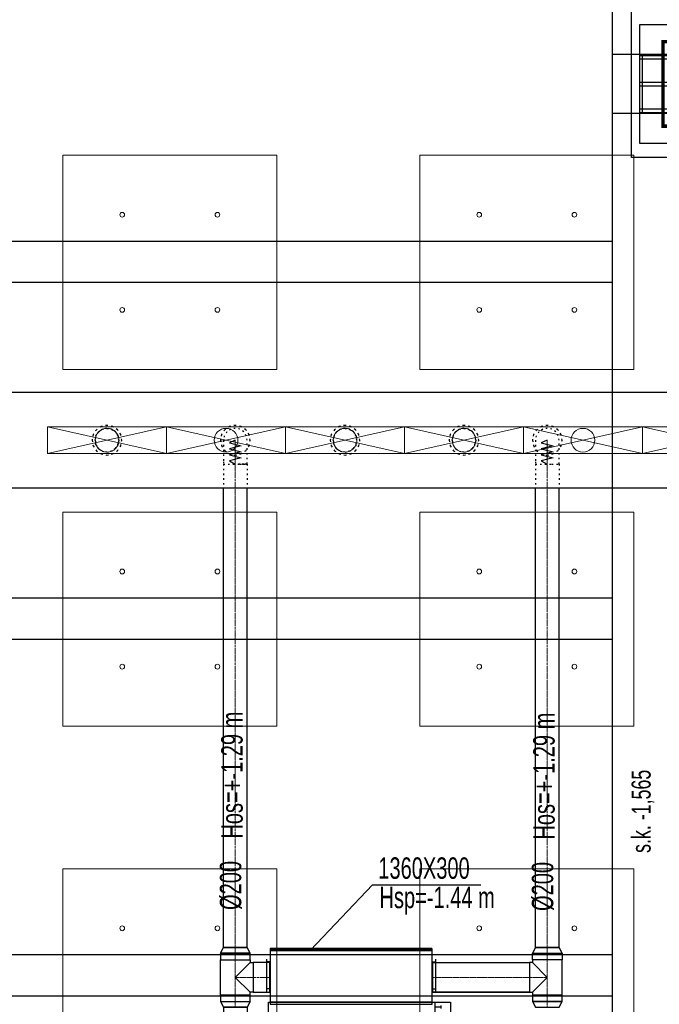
# Model space of a CAD drawing. Header units: centimetres. Extents: x -228435 to 46820, y -89367 to 152985.
# Tile 58 of 252: x -40302 to -34926, y 45261 to 53540. Entities that reach past the tile are written whole.
import ezdxf

# ---------------------------------------------------------------- set-up
doc = ezdxf.new("R2010")
doc.units = ezdxf.units.CM
doc.header["$LTSCALE"] = 50
doc.header["$PDMODE"] = 35
doc.header["$PDSIZE"] = 0.1
for name, pattern in [('CADVENT_CENTERLINE', [9.9, 7.4, -1, 0.5, -1]), ('CADVENT_HIDDEN', [0.8, 0.25, -0.55]), ('Kondygnacja  -0_5$0$HIDDEN', [9.525, 6.35, -3.175]), ('Kondygnacja  -0_5$0$HIDDEN2', [4.7625, 3.175, -1.5875]), ('Osie rzutów$0$DASHDOT2', [12.7, 6.35, -3.175, 0, -3.175])]:
    doc.linetypes.add(name, pattern=pattern)
doc.layers.get('0').update_dxf_attribs({"color": 8})
doc.layers.get('DEFPOINTS').update_dxf_attribs({"color": 8})
for name, color, linetype in [('01-103-Went PP_poziom-0_5$0$L_Nawiew', 3, 'Continuous'), ('bgde-nawiewEXP', 1, 'Continuous'), ('bgde-nawiewHIDDEN', 1, 'Continuous'), ('bgde-tekst', 7, 'Continuous'), ('bgde-wywiewSOL', 5, 'Continuous'), ('Kondygnacja  -0_5$0$ARCH_KONSTR_POWYŻEJ RZUTU', 8, 'Kondygnacja  -0_5$0$HIDDEN'), ('Kondygnacja  -0_5$0$ARCH_KONSTR_POWYŻEJ RZUTU_IST', 8, 'Kondygnacja  -0_5$0$HIDDEN2'), ('Kondygnacja  -0_5$0$ARCH_KONSTRUKCJA_NIEWIDOCZNA', 8, 'Continuous'), ('Kondygnacja  -0_5$0$ARCH_OKŁADZINA', 8, 'Continuous'), ('Kondygnacja  -0_5$0$ARCH_SŁUPY', 8, 'Continuous'), ('Osie rzutów$0$ARCH_INFO_OSIE_IST', 8, 'Osie rzutów$0$DASHDOT2'), ('Osie rzutów$0$ARCH_INFO_OSIE_OPISY_IST', 8, 'Continuous')]:
    doc.layers.add(name, color=color, linetype=linetype)
for name, color, linetype, lineweight in [('bgde-nawiewCEN', 7, 'Continuous', 13), ('bgde_nawiewnik', 11, 'Continuous', 5), ('Kondygnacja  -0_5$0$ARCH_INFO_WYMIARY', 8, 'Continuous', 9), ('SU Lampy kwadratowe  -05$0$ARCH_SUFITY_PODWIESZANE', 8, 'Continuous', 9)]:
    doc.layers.add(name, color=color, linetype=linetype, lineweight=lineweight)
doc.styles.add('Kondygnacja  -0_5$0$BIKTS', font='bikromsw.shx', dxfattribs={"width": 0.8})
doc.styles.add('Kondygnacja  -0_5$0$Romans', font='Romans.shx', dxfattribs={"width": 0.7})
doc.dimstyles.new('Kondygnacja  -0_5$0$Wymiary 1-100', dxfattribs={"dimtxt": 12, "dimasz": 10, "dimexe": 5, "dimexo": 0, "dimgap": 4, "dimtad": 1, "dimrnd": 0.5, "dimzin": 12, "dimdsep": 46, "dimtxsty": 'Kondygnacja  -0_5$0$Romans', "dimblk": 'Kondygnacja  -0_5$0$_Oblique', "dimcen": 10, "dimdle": 10, "dimclrt": 55, "dimazin": 0, "dimtfac": 1, "dimtmove": 1, "dimatfit": 3, "dimfxl": 0, "dimtolj": 1, "dimtzin": 0, "dimarcsym": 0})
pattern_1 = [(45, (-1133.3117, -3177.9858), (-0.6735192, 0.6735192), [])]

# ---------------------------------------------------------------- blocks, each defined once
blk = doc.blocks.new('Osie rzutów')
at = {"layer": 'Osie rzutów$0$ARCH_INFO_OSIE_IST', "ltscale": 10}
for p, q in [((4436.04, 9800), (15156.54, 9800)), ((4436.04, 9200), (15156.54, 9200))]:
    blk.add_line(p, q, dxfattribs=at)
blk = doc.blocks.new('SU Lampy kwadratowe  -05$0$moduł sufitu')
at = {"layer": 'SU Lampy kwadratowe  -05$0$ARCH_SUFITY_PODWIESZANE'}
for points in [[(60, -60), (240, -60), (240, -240), (60, -240)], [(360, -60), (540, -60), (540, -240), (360, -240)], [(60, -360), (240, -360), (240, -540), (60, -540)], [(360, -360), (540, -360), (540, -540), (360, -540)]]:
    blk.add_lwpolyline(points, close=True, dxfattribs=at)
for centre in [(110, -110), (190, -110), (410, -110), (490, -110), (110, -190), (190, -190), (410, -190), (490, -190), (110, -410), (190, -410), (410, -410), (490, -410), (110, -490), (190, -490), (410, -490), (490, -490)]:
    blk.add_circle(centre, 2, dxfattribs=at)
blk = doc.blocks.new('SU Lampy kwadratowe  -05')
at = {"layer": 'SU Lampy kwadratowe  -05$0$ARCH_SUFITY_PODWIESZANE'}
for p in [(8060, 9800), (8060, 9200)]:
    blk.add_blockref('SU Lampy kwadratowe  -05$0$moduł sufitu', p, dxfattribs=at)
blk = doc.blocks.new('Kondygnacja  -0_5$0$_Oblique')
at = {"color": 0, "linetype": 'ByBlock', "lineweight": -2}
blk.add_line((-0.5, -0.5), (0.5, 0.5), dxfattribs=at)
blk = doc.blocks.new('*D147')
at = {"layer": 'DEFPOINTS', "color": 0}
for p in [(5845, 52950), (6165.9, 52950), (-62690, 50660)]:
    blk.add_point(p, dxfattribs=at)
at = {"layer": 'Kondygnacja  -0_5$0$ARCH_INFO_WYMIARY', "color": 0, "lineweight": -2}
for p, q in [((6157.9, 52950), (6170.9, 52950)), ((6165.9, 50650), (6165.9, 52960)), ((6157.9, 50660), (6170.9, 50660))]:
    blk.add_line(p, q, dxfattribs=at)
at = {"layer": 'Kondygnacja  -0_5$0$ARCH_INFO_WYMIARY', "color": 0, "lineweight": -2, "xscale": 10, "yscale": 10, "zscale": 10}
for p, rotation in [((6165.9, 52950), 90), ((6165.9, 50660), 270)]:
    blk.add_blockref('Kondygnacja  -0_5$0$_Oblique', p, dxfattribs=dict(at, rotation=rotation))
at = {"layer": 'Kondygnacja  -0_5$0$ARCH_INFO_WYMIARY', "color": 55, "insert": (6155.9, 51805), "char_height": 12, "attachment_point": 5, "rotation": 90, "style": 'Kondygnacja  -0_5$0$Romans'}
blk.add_mtext('\\A1;2290', dxfattribs=at)
blk = doc.blocks.new('*D148')
at = {"layer": 'DEFPOINTS', "color": 0}
for p in [(-59190, 47690), (5862.4, 47690), (6190, 43700)]:
    blk.add_point(p, dxfattribs=at)
at = {"layer": 'Kondygnacja  -0_5$0$ARCH_INFO_WYMIARY', "color": 0, "lineweight": -2}
for p, q in [((5854.4, 47690), (5867.4, 47690)), ((5862.4, 43690), (5862.4, 47700)), ((5870.4, 43700), (5857.4, 43700))]:
    blk.add_line(p, q, dxfattribs=at)
at = {"layer": 'Kondygnacja  -0_5$0$ARCH_INFO_WYMIARY', "color": 0, "lineweight": -2, "xscale": 10, "yscale": 10, "zscale": 10}
for p, rotation in [((5862.4, 47690), 90), ((5862.4, 43700), 270)]:
    blk.add_blockref('Kondygnacja  -0_5$0$_Oblique', p, dxfattribs=dict(at, rotation=rotation))
at = {"layer": 'Kondygnacja  -0_5$0$ARCH_INFO_WYMIARY', "color": 55, "insert": (5852.4, 45695), "char_height": 12, "attachment_point": 5, "rotation": 90, "style": 'Kondygnacja  -0_5$0$Romans'}
blk.add_mtext('\\A1;3990', dxfattribs=at)
blk = doc.blocks.new('Kondygnacja  -0_5$0$słup_kwadrat')
at = {"layer": 'Kondygnacja  -0_5$0$ARCH_SŁUPY', "lineweight": 40}
h = blk.add_hatch(dxfattribs=at)
h.set_pattern_fill('ANSI31', color=256, scale=0.3, style=0)
h.set_pattern_definition(pattern_1)
h.paths.add_polyline_path([(36, 34), (39, 34), (39, 84), (36, 84)])
h = blk.add_hatch(dxfattribs=at)
h.set_pattern_fill('ANSI31', color=256, scale=0.3, style=0)
h.set_pattern_definition(pattern_1)
h.paths.add_polyline_path([(89, 80), (89, 83), (39, 83), (39, 80)])
h = blk.add_hatch(dxfattribs=at)
h.set_pattern_fill('ANSI31', color=256, scale=0.3, style=0)
h.set_pattern_definition(pattern_1)
h.paths.add_polyline_path([(89, 34), (92, 34), (92, 84), (89, 84)])
h = blk.add_hatch(dxfattribs=at)
h.set_pattern_fill('ANSI31', color=256, scale=0.3, style=0)
h.set_pattern_definition(pattern_1)
h.paths.add_polyline_path([(89, 57.5), (89, 60.5), (39, 60.5), (39, 57.5)])
h = blk.add_hatch(dxfattribs=at)
h.set_pattern_fill('ANSI31', color=256, scale=0.3, style=0)
h.set_pattern_definition(pattern_1)
h.paths.add_polyline_path([(89, 35), (89, 38), (39, 38), (39, 35)])
at = {"layer": 'Kondygnacja  -0_5$0$ARCH_KONSTRUKCJA_NIEWIDOCZNA'}
blk.add_lwpolyline([(119, 109), (119, 9), (9, 9), (9, 109)], close=True, dxfattribs=at)
for points in [[(36, 109), (36, 84)], [(39, 109), (39, 84)], [(62.5, 109), (62.5, 83)], [(65.5, 109), (65.5, 83)], [(89, 109), (89, 84)], [(92, 109), (92, 84)], [(9, 83), (36, 83)], [(92, 83), (119, 83)], [(9, 80), (36, 80)], [(92, 80), (119, 80)], [(9, 60.5), (36, 60.5)], [(92, 60.5), (119, 60.5)], [(9, 57.5), (36, 57.5)], [(92, 57.5), (119, 57.5)], [(9, 38), (36, 38)], [(9, 35), (36, 35)], [(36, 34), (36, 9)], [(39, 34), (39, 9)], [(62.5, 35), (62.5, 9)], [(65.49, 35), (65.49, 9)], [(89, 34), (89, 9)], [(92, 38), (119, 38)], [(92, 35), (119, 35)], [(92, 34), (92, 9)]]:
    blk.add_lwpolyline(points, dxfattribs=at)
at = {"layer": 'Kondygnacja  -0_5$0$ARCH_OKŁADZINA'}
blk.add_lwpolyline([(2, 121), (126, 121), (126, -3), (2, -3)], close=True, dxfattribs=at)
at = {"layer": 'Kondygnacja  -0_5$0$ARCH_SŁUPY', "lineweight": 40}
for p, q in [((39, 60.5), (89, 60.5)), ((89, 57.5), (39, 57.5))]:
    blk.add_line(p, q, dxfattribs=at)
at = {"layer": 'Kondygnacja  -0_5$0$ARCH_SŁUPY', "lineweight": 50, "const_width": 3}
blk.add_lwpolyline([(28.5, 94.5), (99.5, 94.5), (99.5, 23.5), (28.5, 23.5)], close=True, dxfattribs=at)
at = {"layer": 'Kondygnacja  -0_5$0$ARCH_SŁUPY', "lineweight": 40}
for points in [[(36, 84), (39, 84), (39, 34), (36, 34)], [(89, 84), (92, 84), (92, 34), (89, 34)]]:
    blk.add_lwpolyline(points, close=True, dxfattribs=at)
for points in [[(89, 83), (39, 83)], [(39, 80), (89, 80)], [(89, 38), (39, 38)], [(39, 35), (89, 35)]]:
    blk.add_lwpolyline(points, dxfattribs=at)
blk = doc.blocks.new('Kondygnacja  -0_5$0$konstrukcja istniejąca -0.5')
at = {"layer": 'Kondygnacja  -0_5$0$ARCH_KONSTR_POWYŻEJ RZUTU_IST', "ltscale": 10}
for points in [[(8582, 9825), (8582, 10975)], [(8738, 9775), (8582, 9775), (8582, 9825), (8738, 9825), (8738, 9775)], [(8582, 8625), (8582, 9775)], [(7538, 9367.89), (8582, 9367.89)], [(8582, 9332.89), (7538, 9332.89)], [(7538, 9067.89), (8582, 9067.89)], [(8582, 9032.89), (7538, 9032.89)]]:
    blk.add_lwpolyline(points, dxfattribs=at)
at = {"layer": 'Kondygnacja  -0_5$0$ARCH_KONSTR_POWYŻEJ RZUTU_IST', "ltscale": 10, "elevation": 0}
for points in [[(8607, 9825), (8607, 9775)], [(7538, 9667.89), (8582, 9667.89)], [(8582, 9632.89), (7538, 9632.89)]]:
    blk.add_lwpolyline(points, dxfattribs=at)
at = {"layer": 'Kondygnacja  -0_5$0$ARCH_KONSTR_POWYŻEJ RZUTU_IST', "style": 'Kondygnacja  -0_5$0$BIKTS', "width": 0.7}
blk.add_text('s.k. -1,565', height=16, rotation=90, dxfattribs=at).set_placement((8614.08, 9153.39))
blk = doc.blocks.new('*a438')
at = {"layer": 'bgde-tekst'}
blk.add_line((0, 0), (911, 0), dxfattribs=at)
blk = doc.blocks.new('A$C5B3E7367')
at = {"layer": '01-103-Went PP_poziom-0_5$0$L_Nawiew'}
h = blk.add_hatch(color=256, dxfattribs=at)
h.paths.add_polyline_path([(215, 704), (215, 674), (331.7, 674), (331.7, 612.1), (445.9, 689), (331.7, 765.9), (331.7, 704)])
h.paths.add_polyline_path([(48.3, 704), (48.3, 674), (215, 674), (215, 704)])
for p, q in [((215, 1525), (165, 1525)), ((165, 1525), (165, 1505)), ((165, 1505), (215, 1505)), ((215, 1400), (215, 1530)), ((545, 1530), (215, 1530)), ((215, 1530), (215, 1515)), ((545, 1400), (545, 1530)), ((243.8, 1452), (268.8, 1452)), ((256.2, 1452), (256.2, 1400)), ((326.2, 1452), (351.2, 1452)), ((338.8, 1452), (338.8, 1400)), ((408.8, 1452), (433.8, 1452)), ((421.2, 1452), (421.2, 1400)), ((491.2, 1452), (516.2, 1452)), ((503.8, 1452), (503.8, 1400)), ((0, 1378), (215, 1378)), ((0, 0), (0, 1378)), ((545, 1400), (215, 1400)), ((215, 1400), (215, 1378)), ((215, 1378), (215, 0)), ((545, 0), (545, 1400)), ((445.9, 689), (331.7, 765.9)), ((331.7, 704), (331.7, 765.9)), ((48.3, 704), (331.7, 704)), ((48.3, 704), (48.3, 674)), ((48.3, 674), (331.7, 674)), ((445.9, 689), (331.7, 612.1)), ((331.7, 612.1), (331.7, 674)), ((215, 0), (0, 0)), ((215, 0), (545, 0))]:
    blk.add_line(p, q, dxfattribs=at)
blk = doc.blocks.new('A$C53CA46B8')
at = {"layer": 'bgde-wywiewSOL'}
for p, q in [((112.9, 511.1), (-162.1, 511.1)), ((-137.1, 481.1), (-137.1, 511.1)), ((87.9, 481.1), (87.9, 511.1)), ((200.4, 481.1), (-249.6, 481.1)), ((-249.6, 481.1), (-249.6, -878.9)), ((200.4, 481.1), (200.4, -878.9)), ((200.4, -878.9), (-249.6, -878.9)), ((112.9, -908.9), (-162.1, -908.9)), ((-137.1, -878.9), (-137.1, -908.9)), ((87.9, -878.9), (87.9, -908.9))]:
    blk.add_line(p, q, dxfattribs=at)
at = {"layer": '01-103-Went PP_poziom-0_5$0$L_Nawiew'}
blk.add_blockref('A$C5B3E7367', (-794.6, -893.9), dxfattribs=at)
blk = doc.blocks.new('A$C066D7839')
at = {"layer": 'bgde_nawiewnik'}
for p, q in [((-50, -11.15), (-50, 11.15)), ((-50, 11.15), (50, 11.15)), ((-50, -11.15), (50, 11.15)), ((50, -11.15), (-50, 11.15)), ((50, 11.15), (50, -11.15)), ((50, -11.15), (-50, -11.15))]:
    blk.add_line(p, q, dxfattribs=at)
blk.add_circle((0, 0), 10, dxfattribs=at)

msp = doc.modelspace()

# ---------------------------------------------------------------- linework, layer by layer
at = {"layer": 'bgde-nawiewCEN', "linetype": 'CADVENT_CENTERLINE', "ltscale": 0.06}
for p, q in [((-38489.979, 50003.393), (-38489.979, 50003.868)), ((-38489.979, 50002.268), (-38489.979, 50003.393)), ((-38489.979, 50000.075), (-38489.979, 50002.268)), ((-38489.979, 49996.46), (-38489.979, 50000.075)), ((-38489.979, 49991.068), (-38489.979, 49996.46)), ((-38489.979, 49983.542), (-38489.979, 49991.068)), ((-38489.979, 49973.527), (-38489.979, 49983.542)), ((-38489.979, 49960.668), (-38489.979, 49973.527)), ((-38489.979, 49944.608), (-38489.979, 49960.668)), ((-38489.979, 49924.993), (-38489.979, 49944.608)), ((-38489.979, 49901.468), (-38489.979, 49924.993)), ((-35867.838, 50003.393), (-35867.838, 50003.868)), ((-35867.838, 50002.268), (-35867.838, 50003.393)), ((-35867.838, 50000.075), (-35867.838, 50002.268)), ((-35867.838, 49996.46), (-35867.838, 50000.075)), ((-35867.838, 49991.068), (-35867.838, 49996.46)), ((-35867.838, 49983.542), (-35867.838, 49991.068)), ((-35867.838, 49973.527), (-35867.838, 49983.542)), ((-35867.838, 49960.668), (-35867.838, 49973.527)), ((-35867.838, 49944.608), (-35867.838, 49960.668)), ((-35867.838, 49924.993), (-35867.838, 49944.608)), ((-35867.838, 49901.468), (-35867.838, 49924.993)), ((-38489.979, 49873.675), (-38489.979, 49901.468)), ((-38489.979, 49822.564), (-38489.979, 49873.675)), ((-35867.838, 49873.675), (-35867.838, 49901.468)), ((-35867.838, 49822.564), (-35867.838, 49873.675)), ((-38489.979, 49803.868), (-38489.979, 49822.564)), ((-38489.979, 45738.069), (-38489.979, 49803.868)), ((-35867.838, 49803.868), (-35867.838, 49822.564)), ((-35867.838, 45738.069), (-35867.838, 49803.868)), ((-38489.979, 45635.069), (-38489.979, 45738.069)), ((-35867.838, 45635.069), (-35867.838, 45738.069)), ((-38489.979, 45635.069), (-38489.979, 45487.069)), ((-35867.838, 45635.069), (-35867.838, 45487.069)), ((-38489.979, 45487.069), (-38489.979, 45339.069)), ((-38339.979, 45487.069), (-38489.979, 45487.069)), ((-38339.979, 45487.069), (-38199.979, 45487.069)), ((-38195.979, 45487.069), (-38199.979, 45487.069)), ((-36835.979, 45487.069), (-36831.979, 45487.069)), ((-36017.838, 45487.069), (-36831.979, 45487.069)), ((-36017.838, 45487.069), (-35867.838, 45487.069)), ((-35867.838, 45487.069), (-35867.838, 45339.069)), ((-38489.979, 45339.069), (-38489.979, 45236.069)), ((-35867.838, 45339.069), (-35867.838, 45236.069))]:
    msp.add_line(p, q, dxfattribs=at)
at = {"layer": 'bgde-nawiewEXP', "linetype": 'Continuous'}
for points in [[(-55706.071, 49603.941), (-19380.813, 49603.941), (-19380.813, 50403.941), (-19370.813, 50403.941), (-19370.813, 49603.941), (-19380.813, 49603.941), (-19380.813, 50403.941), (-55706.071, 50403.941)], [(-38195.979, 45712.069), (-36835.979, 45712.069), (-36835.979, 45722.069), (-38195.979, 45722.069)], [(-38195.979, 45262.069), (-36835.979, 45262.069), (-36835.979, 45712.069), (-38195.979, 45712.069)], [(-35992.838, 45689.912), (-35742.838, 45689.912), (-35767.838, 45738.069), (-35967.838, 45738.069)], [(-38614.979, 45635.07), (-38364.979, 45635.07), (-38364.979, 45689.912), (-38614.979, 45689.912)], [(-36017.838, 45362.069), (-35992.838, 45362.069), (-35992.838, 45339.069), (-35742.838, 45339.069), (-35742.838, 45635.07), (-35992.838, 45635.07), (-35992.838, 45689.912), (-35742.838, 45689.912), (-35742.838, 45635.069), (-35992.838, 45635.069), (-35992.838, 45612.069), (-36017.838, 45612.069), (-36017.838, 45371.585)], [(-38339.979, 45362.069), (-38199.979, 45362.069), (-38199.979, 45612.069), (-38339.979, 45612.069), (-38339.979, 45371.585)], [(-36831.979, 45362.069), (-36831.979, 45612.069), (-36017.838, 45612.069), (-36017.838, 45362.069)], [(-38614.979, 45284.227), (-38364.979, 45284.227), (-38364.979, 45339.069), (-38614.979, 45339.069)], [(-35992.838, 45284.227), (-35742.838, 45284.227), (-35742.838, 45339.069), (-35992.838, 45339.069)], [(-35992.838, 45284.226), (-35967.838, 45236.069), (-35767.838, 45236.069), (-35742.838, 45284.226), (-35983.323, 45284.226)]]:
    msp.add_lwpolyline(points, close=True, dxfattribs=at)
for points in [[(-38614.979, 45689.912), (-38364.979, 45689.912), (-38389.979, 45738.069), (-38389.979, 45738.07), (-38589.979, 45738.07), (-38589.979, 49603.941)], [(-38614.979, 45689.912), (-38589.979, 45738.069), (-38389.979, 45738.069), (-38389.979, 49603.941)], [(-35967.838, 45738.07), (-35767.838, 45738.07), (-35767.838, 49603.941)], [(-35967.838, 45738.07), (-35967.838, 49603.941)], [(-38614.979, 45339.069), (-38614.979, 45635.069), (-38364.979, 45635.069), (-38364.979, 45612.069)], [(-38614.979, 45339.069), (-38364.979, 45339.069), (-38364.979, 45362.069), (-38489.979, 45487.069), (-38364.979, 45612.069), (-38339.979, 45612.069), (-38339.979, 45362.069), (-38364.979, 45362.069)], [(-38199.979, 45362.069), (-38199.979, 45612.069), (-38195.979, 45612.069)], [(-36835.979, 45612.069), (-36831.979, 45612.069), (-36831.979, 45534.905)], [(-36831.979, 45534.905), (-36831.979, 45575.458)], [(-35992.838, 45362.069), (-35867.838, 45487.069), (-35992.838, 45612.069)], [(-36831.979, 45487.069), (-36831.979, 45534.905)], [(-36831.979, 45534.905), (-36831.979, 45487.069)], [(-36831.979, 45487.069), (-36831.979, 45439.234)], [(-36831.979, 45439.234), (-36831.979, 45487.069)], [(-36831.979, 45398.681), (-36831.979, 45439.234)], [(-36831.979, 45439.234), (-36831.979, 45398.681)], [(-36831.979, 45398.681), (-36831.979, 45371.585)], [(-36831.979, 45362.069), (-36831.979, 45398.681)], [(-38199.979, 45362.069), (-38195.979, 45362.069)], [(-36835.979, 45362.069), (-36831.979, 45362.069)], [(-36831.979, 45362.069), (-36835.979, 45362.069)], [(-36831.979, 45362.069), (-36017.838, 45362.069)], [(-38614.979, 45284.226), (-38589.979, 45236.069), (-38589.979, 44403.774)], [(-38614.979, 45284.226), (-38364.979, 45284.226), (-38389.979, 45236.069), (-38389.979, 45236.069), (-38589.979, 45236.069), (-38589.979, 45236.069), (-38389.979, 45236.069), (-38389.979, 44403.774)]]:
    msp.add_lwpolyline(points, dxfattribs=at)
at = {"layer": 'bgde-nawiewHIDDEN', "linetype": 'CADVENT_HIDDEN'}
for points in [[(-39693.709, 50003.868), (-39684.194, 49956.032), (-39657.097, 49915.479), (-39616.544, 49888.383), (-39568.709, 49878.868), (-39520.873, 49888.383), (-39480.321, 49915.479), (-39453.224, 49956.032), (-39443.709, 50003.868), (-39453.224, 50051.703), (-39480.321, 50092.256), (-39520.873, 50119.352), (-39568.709, 50128.868), (-39616.544, 50119.352), (-39657.097, 50092.256), (-39684.194, 50051.703)], [(-39693.709, 50003.868), (-39684.194, 49956.032), (-39657.097, 49915.479), (-39616.544, 49888.383), (-39568.709, 49878.868), (-39520.873, 49888.383), (-39480.321, 49915.479), (-39453.224, 49956.032), (-39443.709, 50003.868), (-39453.224, 50051.703), (-39480.321, 50092.256), (-39520.873, 50119.352), (-39568.709, 50128.868), (-39616.544, 50119.352), (-39657.097, 50092.256), (-39684.194, 50051.703)], [(-39668.709, 50003.868), (-39661.097, 49965.599), (-39639.42, 49933.157), (-39606.977, 49911.48), (-39568.709, 49903.868), (-39530.441, 49911.48), (-39497.998, 49933.157), (-39476.321, 49965.599), (-39468.709, 50003.868), (-39476.321, 50042.136), (-39497.998, 50074.578), (-39530.441, 50096.255), (-39568.709, 50103.868), (-39606.977, 50096.255), (-39639.42, 50074.578), (-39661.097, 50042.136)], [(-39668.709, 50003.868), (-39661.097, 50042.136), (-39639.42, 50074.578), (-39606.977, 50096.255), (-39568.709, 50103.868), (-39530.441, 50096.255), (-39497.998, 50074.578), (-39476.321, 50042.136), (-39468.709, 50003.868), (-39476.321, 49965.599), (-39497.998, 49933.157), (-39530.441, 49911.48), (-39568.709, 49903.868), (-39606.977, 49911.48), (-39639.42, 49933.157), (-39661.097, 49965.599)], [(-38614.979, 50003.868), (-38605.464, 49956.032), (-38578.368, 49915.479), (-38537.815, 49888.383), (-38489.979, 49878.868), (-38442.144, 49888.383), (-38401.591, 49915.479), (-38374.494, 49956.032), (-38364.979, 50003.868), (-38374.494, 50051.703), (-38401.591, 50092.256), (-38442.144, 50119.352), (-38489.979, 50128.868), (-38537.815, 50119.352), (-38578.368, 50092.256), (-38605.464, 50051.703)], [(-38614.979, 50003.868), (-38605.464, 49956.032), (-38578.368, 49915.479), (-38537.815, 49888.383), (-38489.979, 49878.868), (-38442.144, 49888.383), (-38401.591, 49915.479), (-38374.494, 49956.032), (-38364.979, 50003.868), (-38374.494, 50051.703), (-38401.591, 50092.256), (-38442.144, 50119.352), (-38489.979, 50128.868), (-38537.815, 50119.352), (-38578.368, 50092.256), (-38605.464, 50051.703)], [(-38589.979, 49803.868), (-38397.591, 49803.868), (-38397.591, 49803.867), (-38389.979, 49803.867), (-38389.979, 50003.868), (-38397.591, 50042.136), (-38419.269, 50074.578), (-38451.711, 50096.255), (-38489.979, 50103.868), (-38528.248, 50096.255), (-38560.69, 50074.578), (-38582.367, 50042.136), (-38589.979, 50003.868), (-38589.979, 49822.564)], [(-37692.838, 50003.868), (-37683.323, 49956.032), (-37656.226, 49915.479), (-37615.674, 49888.383), (-37567.838, 49878.868), (-37520.003, 49888.383), (-37479.45, 49915.479), (-37452.353, 49956.032), (-37442.838, 50003.868), (-37452.353, 50051.703), (-37479.45, 50092.256), (-37520.003, 50119.352), (-37567.838, 50128.868), (-37615.674, 50119.352), (-37656.226, 50092.256), (-37683.323, 50051.703)], [(-37692.838, 50003.868), (-37683.323, 49956.032), (-37656.226, 49915.479), (-37615.674, 49888.383), (-37567.838, 49878.868), (-37520.003, 49888.383), (-37479.45, 49915.479), (-37452.353, 49956.032), (-37442.838, 50003.868), (-37452.353, 50051.703), (-37479.45, 50092.256), (-37520.003, 50119.352), (-37567.838, 50128.868), (-37615.674, 50119.352), (-37656.226, 50092.256), (-37683.323, 50051.703)], [(-37667.838, 50003.868), (-37660.226, 49965.599), (-37638.549, 49933.157), (-37606.106, 49911.48), (-37567.838, 49903.868), (-37529.57, 49911.48), (-37497.127, 49933.157), (-37475.45, 49965.599), (-37467.838, 50003.868), (-37475.45, 50042.136), (-37497.127, 50074.578), (-37529.57, 50096.255), (-37567.838, 50103.868), (-37606.106, 50096.255), (-37638.549, 50074.578), (-37660.226, 50042.136)], [(-36692.838, 50003.868), (-36683.323, 49956.032), (-36656.226, 49915.479), (-36615.674, 49888.383), (-36567.838, 49878.868), (-36520.003, 49888.383), (-36479.45, 49915.479), (-36452.353, 49956.032), (-36442.838, 50003.868), (-36452.353, 50051.703), (-36479.45, 50092.256), (-36520.003, 50119.352), (-36567.838, 50128.868), (-36615.674, 50119.352), (-36656.226, 50092.256), (-36683.323, 50051.703)], [(-36692.838, 50003.868), (-36683.323, 49956.032), (-36656.226, 49915.479), (-36615.674, 49888.383), (-36567.838, 49878.868), (-36520.003, 49888.383), (-36479.45, 49915.479), (-36452.353, 49956.032), (-36442.838, 50003.868), (-36452.353, 50051.703), (-36479.45, 50092.256), (-36520.003, 50119.352), (-36567.838, 50128.868), (-36615.674, 50119.352), (-36656.226, 50092.256), (-36683.323, 50051.703)], [(-36667.838, 50003.868), (-36660.226, 49965.599), (-36638.549, 49933.157), (-36606.106, 49911.48), (-36567.838, 49903.868), (-36529.57, 49911.48), (-36497.127, 49933.157), (-36475.45, 49965.599), (-36467.838, 50003.868), (-36475.45, 50042.136), (-36497.127, 50074.578), (-36529.57, 50096.255), (-36567.838, 50103.868), (-36606.106, 50096.255), (-36638.549, 50074.578), (-36660.226, 50042.136)], [(-35992.838, 50003.868), (-35983.323, 49956.032), (-35956.226, 49915.479), (-35915.674, 49888.383), (-35867.838, 49878.868), (-35820.003, 49888.383), (-35779.45, 49915.479), (-35752.353, 49956.032), (-35742.838, 50003.868), (-35752.353, 50051.703), (-35779.45, 50092.256), (-35820.003, 50119.352), (-35867.838, 50128.868), (-35915.674, 50119.352), (-35956.226, 50092.256), (-35983.323, 50051.703)], [(-35992.838, 50003.868), (-35983.323, 49956.032), (-35956.226, 49915.479), (-35915.674, 49888.383), (-35867.838, 49878.868), (-35820.003, 49888.383), (-35779.45, 49915.479), (-35752.353, 49956.032), (-35742.838, 50003.868), (-35752.353, 50051.703), (-35779.45, 50092.256), (-35820.003, 50119.352), (-35867.838, 50128.868), (-35915.674, 50119.352), (-35956.226, 50092.256), (-35983.323, 50051.703)], [(-35967.838, 49803.868), (-35829.57, 49803.868), (-35829.57, 49803.867), (-35767.838, 49803.867), (-35767.838, 50003.868), (-35775.45, 50042.136), (-35797.127, 50074.578), (-35829.57, 50096.255), (-35867.838, 50103.868), (-35906.106, 50096.255), (-35938.549, 50074.578), (-35960.226, 50042.136), (-35967.838, 50003.868), (-35967.838, 49822.564)]]:
    msp.add_lwpolyline(points, close=True, dxfattribs=at)
for points in [[(-37638.549, 50074.578), (-37606.106, 50096.255)], [(-37606.106, 50096.255), (-37638.549, 50074.578)], [(-37606.106, 50096.255), (-37567.838, 50103.868)], [(-37567.838, 50103.868), (-37606.106, 50096.255)], [(-37567.838, 50103.868), (-37529.57, 50096.255)], [(-37529.57, 50096.255), (-37567.838, 50103.868)], [(-37529.57, 50096.255), (-37497.127, 50074.578)], [(-37497.127, 50074.578), (-37529.57, 50096.255)], [(-36667.838, 50003.868), (-36660.226, 50042.136), (-36638.549, 50074.578), (-36606.106, 50096.255), (-36567.838, 50103.868)], [(-36567.838, 50103.868), (-36606.106, 50096.255)], [(-36567.838, 50103.868), (-36529.57, 50096.255), (-36497.127, 50074.578), (-36475.45, 50042.136), (-36467.838, 50003.868), (-36475.45, 49965.599), (-36497.127, 49933.157), (-36529.57, 49911.48), (-36567.838, 49903.868), (-36606.106, 49911.48)], [(-37667.838, 50003.868), (-37660.226, 50042.136)], [(-37660.226, 50042.136), (-37667.838, 50003.868)], [(-37660.226, 50042.136), (-37638.549, 50074.578)], [(-37638.549, 50074.578), (-37660.226, 50042.136)], [(-37497.127, 50074.578), (-37475.45, 50042.136)], [(-37475.45, 50042.136), (-37497.127, 50074.578)], [(-37475.45, 49965.599), (-37467.838, 50003.868), (-37475.45, 50042.136)], [(-37475.45, 50042.136), (-37467.838, 50003.868)], [(-37667.838, 50003.868), (-37660.226, 49965.599)], [(-37660.226, 49965.599), (-37667.838, 50003.868)], [(-37660.226, 49965.599), (-37638.549, 49933.157)], [(-37638.549, 49933.157), (-37660.226, 49965.599)], [(-37638.549, 49933.157), (-37606.106, 49911.48)], [(-37606.106, 49911.48), (-37638.549, 49933.157)], [(-37529.57, 49911.48), (-37497.127, 49933.157)], [(-37497.127, 49933.157), (-37529.57, 49911.48)], [(-37497.127, 49933.157), (-37475.45, 49965.599)], [(-37475.45, 49965.599), (-37497.127, 49933.157)], [(-36667.838, 50003.868), (-36660.226, 49965.599), (-36638.549, 49933.157), (-36606.106, 49911.48), (-36567.838, 49903.868)], [(-37606.106, 49911.48), (-37567.838, 49903.868)], [(-37567.838, 49903.868), (-37606.106, 49911.48)], [(-37567.838, 49903.868), (-37529.57, 49911.48)], [(-37529.57, 49911.48), (-37567.838, 49903.868)], [(-38589.979, 49803.867), (-38451.711, 49803.867)], [(-38589.979, 49803.867), (-38589.979, 49603.941)], [(-38451.711, 49803.867), (-38489.979, 49803.867)], [(-38451.711, 49803.867), (-38419.269, 49803.867)], [(-38419.269, 49803.867), (-38451.711, 49803.867)], [(-38397.591, 49803.868), (-38419.269, 49803.868)], [(-38419.269, 49803.867), (-38397.591, 49803.867)], [(-38397.591, 49803.868), (-38389.979, 49803.868), (-38389.979, 49603.941)], [(-35967.838, 49803.867), (-35829.57, 49803.867), (-35829.57, 49803.868), (-35767.838, 49803.868), (-35767.838, 49603.941)], [(-35967.838, 49803.867), (-35967.838, 49603.941)], [(-38195.979, 45362.069), (-38195.979, 45612.069)], [(-36835.979, 45362.069), (-36835.979, 45612.069)]]:
    msp.add_lwpolyline(points, dxfattribs=at)
at = {"layer": 'bgde-nawiewHIDDEN'}
for points in [[(-39568.709, 50003.868), (-39568.709, 50003.868)], [(-38489.979, 50003.868), (-38539.979, 49982.57), (-38439.979, 49957.208), (-38539.979, 49931.988), (-38439.979, 49906.703), (-38539.979, 49881.168), (-38439.979, 49855.809), (-38539.979, 49830.35), (-38489.979, 49803.868)], [(-37567.838, 50003.868), (-37567.838, 50003.868)], [(-36567.838, 50003.868), (-36567.838, 50003.868)], [(-35867.838, 50003.868), (-35917.838, 49982.57), (-35817.838, 49957.208), (-35917.838, 49931.988), (-35817.838, 49906.703), (-35917.838, 49881.168), (-35817.838, 49855.809), (-35917.838, 49830.35), (-35867.838, 49803.868)]]:
    msp.add_lwpolyline(points, dxfattribs=at)
at = {"layer": 'bgde-tekst'}
msp.add_lwpolyline([(-37338.104, 46266.151), (-37856.788, 45715.12), (-37856.788, 45715.12)], dxfattribs=at)
at = {"layer": 'bgde-tekst', "elevation": 1920}
msp.add_lwpolyline([(-37338.104, 46266.151), (-37856.788, 45715.12), (-37856.788, 45715.12)], dxfattribs=at)

# ---------------------------------------------------------------- block references
at = {"layer": '01-103-Went PP_poziom-0_5$0$L_Nawiew', "xscale": 10, "yscale": 10, "zscale": 10}
for p in [(-39567.836, 50003.868, 742.119), (-38567.836, 50003.868, 742.119), (-37567.836, 50003.868, 742.119), (-36567.836, 50003.868, 742.119), (-35567.836, 50003.868, 742.119), (-34567.836, 50003.868, 742.119)]:
    msp.add_blockref('A$C066D7839', p, dxfattribs=at)
at = {"layer": '01-103-Went PP_poziom-0_5$0$L_Nawiew', "xscale": -1, "rotation": 270}
msp.add_blockref('A$C53CA46B8', (-37317.949, 45528.749, 2865), dxfattribs=at)
at = {"layer": 'bgde-tekst'}
for p in [(-37338.104, 46266.151), (-37338.104, 46266.151, 1920)]:
    msp.add_blockref('*a438', p, dxfattribs=at)
at = {"layer": 'Kondygnacja  -0_5$0$ARCH_KONSTR_POWYŻEJ RZUTU', "xscale": 10, "yscale": 10, "zscale": 10}
msp.add_blockref('Kondygnacja  -0_5$0$konstrukcja istniejąca -0.5', (-121140, -45000), dxfattribs=at)
at = {"layer": 'Kondygnacja  -0_5$0$ARCH_SŁUPY', "xscale": 10, "yscale": 10, "zscale": 10}
msp.add_blockref('Kondygnacja  -0_5$0$słup_kwadrat', (-35180, 52410), dxfattribs=at)
at = {"layer": 'Osie rzutów$0$ARCH_INFO_OSIE_OPISY_IST', "xscale": 10, "yscale": 10, "zscale": 10}
msp.add_blockref('Osie rzutów', (-121140, -45000), dxfattribs=at)
at = {"layer": 'SU Lampy kwadratowe  -05$0$ARCH_SUFITY_PODWIESZANE', "xscale": 10, "yscale": 10, "zscale": 10}
msp.add_blockref('SU Lampy kwadratowe  -05', (-121140, -45000), dxfattribs=at)

# ---------------------------------------------------------------- texts
at = {"layer": 'bgde-tekst', "width": 0.7}
for s, p in [('Hos=+-1.29 m ', (-38427.906, 46653.656, -660)), ('Hos=+-1.29 m ', (-35805.765, 46645.244, -660)), ('%%c200', (-38439.979, 46054.218, 630)), ('%%c200', (-35817.838, 46045.805, 630))]:
    msp.add_text(s, height=180, rotation=90, dxfattribs=at).set_placement(p)
for s, p in [('1360X300', (-37288.104, 46316.151)), ('1360X300', (-37288.104, 46316.151, 1920)), ('Hsp=-1.44 m ', (-37278.007, 46069.433)), ('Hsp=-1.44 m ', (-37278.007, 46069.433, 1920))]:
    msp.add_text(s, height=180, dxfattribs=at).set_placement(p)

# ---------------------------------------------------------------- dimensions: what is measured, and where the dimension line sits
at = {"layer": 'Kondygnacja  -0_5$0$ARCH_INFO_WYMIARY'}
for base, p1, p2, picture, middle in [((6165.858, 52950), (-62690, 50660), (5845, 52950), '*D147', (6155.858, 51805)), ((5862.405, 47690), (6190, 43700), (-59190, 47690), '*D148', (5852.405, 45695))]:
    dim = msp.add_linear_dim(base=base, p1=p1, p2=p2, angle=90, dimstyle='Kondygnacja  -0_5$0$Wymiary 1-100', dxfattribs=at)
    dim.commit()
    dim.dimension.update_dxf_attribs({"geometry": picture, "text_midpoint": middle})

doc.saveas('drawing.dxf')
